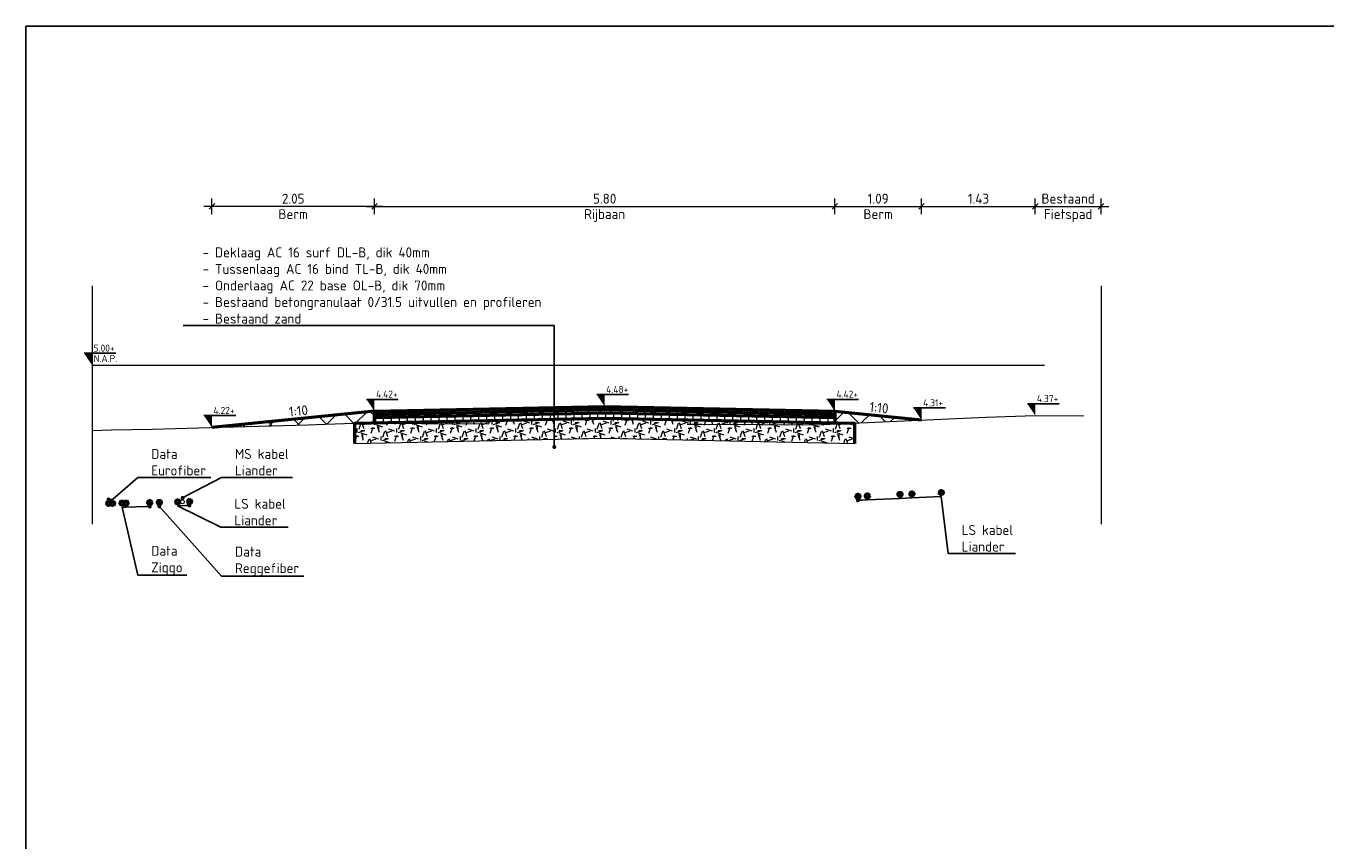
# Model space of a CAD drawing. Header units: metres. Extents: x 2162321 to 2882343, y 1364975 to 1365021.
# Tile 6 of 16: x 2162321 to 2162337, y 1365010 to 1365021. Entities that reach past the tile are written whole.
import ezdxf
from ezdxf import colors
from ezdxf.entities.mleader import LeaderData, LeaderLine
from ezdxf.enums import TextEntityAlignment as Align
from ezdxf.lldxf.tags import DXFTag
from ezdxf.math import Vec2, Vec3

# ---------------------------------------------------------------- set-up
doc = ezdxf.new("R2010")
doc.units = ezdxf.units.M
for name, pattern in [('AL-NAP_LIJN-SO', [15.25, 12, -1.5, 0.25, -1.5]), ('HIDDEN', [0.375, 0.25, -0.125]), ('ZZ-AFBREEK-SO', [7, 4, -1, 1, -1])]:
    doc.linetypes.add(name, pattern=pattern)
doc.layers.get('Defpoints').update_dxf_attribs({"color": 151})
for name, color, linetype, lineweight in [('B-WE-GR-MAAIVELD-GD', 253, 'Continuous', 18), ('B-WE-VH-FUNDERING_GRANULAAT-AD-50', 253, 'Continuous', 18), ('N-WE-AM-AFBREEKLIJN-G', 7, 'ZZ-AFBREEK-SO', 18), ('N-WE-GW-BERM-GD', 90, 'Continuous', 50), ('N-WE-GW-GROND_ONTGRAVEN-AD-100', 7, 'Continuous', 18), ('N-WE-VH-FUNDERING_GRANULAAT_MENG-GD', 252, 'Continuous', 50), ('N-WE-VH-VERHARDING_ASFALT_DEKLAAG-AD-50', 7, 'Continuous', 18), ('N-WE-VH-VERHARDING_ASFALT_DEKLAAG-GD', 7, 'Continuous', 50), ('N-WE-VH-VERHARDING_ASFALT_ONDERLAAG-AD-50', 7, 'Continuous', 18), ('N-WE-VH-VERHARDING_ASFALT_ONDERLAAG-GD', 7, 'Continuous', 50), ('N-WE-VH-VERHARDING_ASFALT_TUSSENLAAG-AD-50', 7, 'Continuous', 18), ('N-WE-VH-VERHARDING_ASFALT_TUSSENLAAG-GD', 7, 'Continuous', 50), ('X-XX-AL-M', 7, 'Continuous', 18), ('X-XX-AL-NAP-G', 7, 'AL-NAP_LIJN-SO', 18), ('X-XX-AL-PEILMAAT-SD', 7, 'Continuous', 25), ('X-XX-AL-T25', 7, 'Continuous', 25)]:
    doc.layers.add(name, color=color, linetype=linetype, lineweight=lineweight)
for name, color, linetype, lineweight, true_color in [('B-WE-KL-ET_MS_LIANDER NV PAC 2AI68G2-G', 4, 'KL-MS-SO', 18, 0x00ffff), ('N-WE-KL-DATA-GD', 3, 'Continuous', 50, 0x00ff00), ('N-WE-KL-ET_LS-GD', 190, 'Continuous', 50, 0x7f00ff)]:
    doc.layers.add(name, color=color, linetype=linetype, lineweight=lineweight, true_color=true_color)
doc.layers.add('X-XX-AL-TEKENBLAD_HULPLIJN-GD', color=7, linetype='Continuous', lineweight=25, plot=False)
doc.styles.add('NLCS-ISO', font='NLCS-ISO.ttf')
doc.styles.add('NLCS-ISO-M50-T25', font='NLCS-ISO.ttf', dxfattribs={"height": 0.125})
tags = doc.linetypes.add('KL-MS-SO', pattern='A,4,-1,[103,NLCS.SHX,S=0.75,R=0,X=0,Y=0],-1,4,-1,["M",Standard,S=1,R=0,X=0,Y=-0.5],-2', length=13).pattern_tags.tags
tags[18] = DXFTag(74, 10)
doc.dimstyles.new('NLCS-M50-T25-SCHRAP_L2_H2', dxfattribs={"dimscale": 0.05, "dimtxt": 2.5, "dimasz": 1.4, "dimexe": 2, "dimexo": 2, "dimgap": 0.7, "dimtad": 1, "dimzin": 0, "dimdsep": 46, "dimtxsty": 'NLCS-ISO-M50-T25', "dimblk": 'OBLIQUE', "dimcen": 0, "dimdle": 2, "dimclrd": 256, "dimclre": 256, "dimclrt": 256, "dimazin": 0, "dimtfac": 1, "dimtdec": 3, "dimtofl": 0, "dimtmove": 0, "dimatfit": 3, "dimldrblk": 'OBLIQUE', "dimfxl": 2, "dimfxlon": 1, "dimtfillclr": 256, "dimtolj": 1, "dimtzin": 0, "dimlwd": -1, "dimlwe": -1, "dimarcsym": 0})

# ---------------------------------------------------------------- blocks, each defined once
blk = doc.blocks.new('SAL-PEILMAAT_INFRACAD_H01-SOD')
blk.add_line((-2, 3), (6, 3))
blk.add_solid([(-2, 3), (0, 3), (0, 0)])
at = {"style": 'NLCS-ISO'}
blk.add_attdef('...', (0.4, 3.4), '', height=1.8, dxfattribs=at)
blk = doc.blocks.new('SAL-PEILMAAT_INFRACAD_R01-SOD')
blk.add_line((-2, 3), (6, 3))
blk.add_solid([(-2, 3), (0, 3), (0, 0)])
at = {"style": 'NLCS-ISO'}
for tag, p in [('...', (0.4, 3.4)), ('REF', (0.4, 0.8))]:
    blk.add_attdef(tag, p, '', height=1.8, dxfattribs=at)
blk = doc.blocks.new('_Oblique')
at = {"color": 0, "linetype": 'ByBlock', "lineweight": -2}
blk.add_line((-0.5, -0.5), (0.5, 0.5), dxfattribs=at)
blk = doc.blocks.new('*D41')
at = {"layer": 'Defpoints', "color": 0, "transparency": 16777216}
for p in [(2162330.984, 1365018.359), (2162325.184, 1365015.779), (2162330.984, 1365015.779)]:
    blk.add_point(p, dxfattribs=at)
at = {"layer": 'X-XX-AL-M', "transparency": 16777216}
for p, q in [((2162325.184, 1365018.259), (2162325.184, 1365018.459)), ((2162330.984, 1365018.259), (2162330.984, 1365018.459)), ((2162325.084, 1365018.359), (2162331.084, 1365018.359))]:
    blk.add_line(p, q, dxfattribs=at)
at = {"layer": 'X-XX-AL-M', "transparency": 16777216, "xscale": 0.06999999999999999, "yscale": 0.06999999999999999, "zscale": 0.06999999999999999, "rotation": 180}
blk.add_blockref('_Oblique', (2162325.184, 1365018.359), dxfattribs=at)
at = {"layer": 'X-XX-AL-M', "transparency": 16777216, "xscale": 0.06999999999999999, "yscale": 0.06999999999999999, "zscale": 0.06999999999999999}
blk.add_blockref('_Oblique', (2162330.984, 1365018.359), dxfattribs=at)
at = {"layer": 'X-XX-AL-M', "transparency": 16777216, "char_height": 0.125, "attachment_point": 5, "style": 'NLCS-ISO-M50-T25'}
for s, insert in [('\\A1;5.80', (2162328.084, 1365018.456)), ('\\A1;Rijbaan', (2162328.084, 1365018.243))]:
    blk.add_mtext(s, dxfattribs=dict(at, insert=insert))
blk = doc.blocks.new('_Dot')
at = {"color": 0, "linetype": 'ByBlock', "lineweight": -2}
blk.add_line((-0.5, 0), (-1, 0), dxfattribs=at)
at = {"color": 0, "linetype": 'ByBlock', "const_width": 0.5}
blk.add_lwpolyline([(-0.25, 0, 1), (0.25, 0, 1)], format="xyb", close=True, dxfattribs=at)
blk = doc.blocks.new('*D42')
at = {"layer": 'Defpoints', "color": 0, "transparency": 16777216}
for p in [(2162332.076, 1365018.359), (2162330.984, 1365015.779), (2162332.076, 1365015.67)]:
    blk.add_point(p, dxfattribs=at)
at = {"layer": 'X-XX-AL-M', "transparency": 16777216}
for p, q in [((2162330.984, 1365018.259), (2162330.984, 1365018.459)), ((2162332.076, 1365018.259), (2162332.076, 1365018.459)), ((2162330.884, 1365018.359), (2162332.176, 1365018.359))]:
    blk.add_line(p, q, dxfattribs=at)
at = {"layer": 'X-XX-AL-M', "transparency": 16777216, "xscale": 0.06999999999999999, "yscale": 0.06999999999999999, "zscale": 0.06999999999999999, "rotation": 180}
blk.add_blockref('_Oblique', (2162330.984, 1365018.359), dxfattribs=at)
at = {"layer": 'X-XX-AL-M', "transparency": 16777216, "xscale": 0.06999999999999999, "yscale": 0.06999999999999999, "zscale": 0.06999999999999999}
blk.add_blockref('_Oblique', (2162332.076, 1365018.359), dxfattribs=at)
at = {"layer": 'X-XX-AL-M', "transparency": 16777216, "char_height": 0.125, "attachment_point": 5, "style": 'NLCS-ISO-M50-T25'}
for s, insert in [('\\A1;1.09', (2162331.53, 1365018.456)), ('\\A1;Berm', (2162331.53, 1365018.261))]:
    blk.add_mtext(s, dxfattribs=dict(at, insert=insert))
blk = doc.blocks.new('*D43')
at = {"layer": 'Defpoints', "color": 0, "transparency": 16777216}
for p in [(2162333.509, 1365018.359), (2162332.076, 1365015.67), (2162333.509, 1365015.724)]:
    blk.add_point(p, dxfattribs=at)
at = {"layer": 'X-XX-AL-M', "transparency": 16777216}
for p, q in [((2162332.076, 1365018.259), (2162332.076, 1365018.459)), ((2162333.509, 1365018.259), (2162333.509, 1365018.459)), ((2162331.976, 1365018.359), (2162333.609, 1365018.359))]:
    blk.add_line(p, q, dxfattribs=at)
at = {"layer": 'X-XX-AL-M', "transparency": 16777216, "xscale": 0.06999999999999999, "yscale": 0.06999999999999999, "zscale": 0.06999999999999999, "rotation": 180}
blk.add_blockref('_Oblique', (2162332.076, 1365018.359), dxfattribs=at)
at = {"layer": 'X-XX-AL-M', "transparency": 16777216, "xscale": 0.06999999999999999, "yscale": 0.06999999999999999, "zscale": 0.06999999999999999}
blk.add_blockref('_Oblique', (2162333.509, 1365018.359), dxfattribs=at)
at = {"layer": 'X-XX-AL-M', "transparency": 16777216, "insert": (2162332.793, 1365018.456), "char_height": 0.125, "attachment_point": 5, "style": 'NLCS-ISO-M50-T25'}
blk.add_mtext('\\A1;1.43', dxfattribs=at)
blk = doc.blocks.new('*D44')
at = {"layer": 'Defpoints', "color": 0, "transparency": 16777216}
for p in [(2162334.337, 1365018.359), (2162333.509, 1365015.724), (2162334.337, 1365015.722)]:
    blk.add_point(p, dxfattribs=at)
at = {"layer": 'X-XX-AL-M', "transparency": 16777216}
for p, q in [((2162333.509, 1365018.259), (2162333.509, 1365018.459)), ((2162334.337, 1365018.259), (2162334.337, 1365018.459)), ((2162333.409, 1365018.359), (2162334.437, 1365018.359))]:
    blk.add_line(p, q, dxfattribs=at)
at = {"layer": 'X-XX-AL-M', "transparency": 16777216, "xscale": 0.06999999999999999, "yscale": 0.06999999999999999, "zscale": 0.06999999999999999, "rotation": 180}
blk.add_blockref('_Oblique', (2162333.509, 1365018.359), dxfattribs=at)
at = {"layer": 'X-XX-AL-M', "transparency": 16777216, "xscale": 0.06999999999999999, "yscale": 0.06999999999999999, "zscale": 0.06999999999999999}
blk.add_blockref('_Oblique', (2162334.337, 1365018.359), dxfattribs=at)
at = {"layer": 'X-XX-AL-M', "transparency": 16777216, "char_height": 0.125, "attachment_point": 5, "style": 'NLCS-ISO-M50-T25'}
for s, insert in [('\\A1;Bestaand', (2162333.923, 1365018.456)), ('\\A1;Fietspad', (2162333.923, 1365018.243))]:
    blk.add_mtext(s, dxfattribs=dict(at, insert=insert))
blk = doc.blocks.new('*D45')
at = {"layer": 'Defpoints', "color": 0, "transparency": 16777216}
for p in [(2162323.136, 1365018.359), (2162325.184, 1365015.779), (2162323.136, 1365015.574)]:
    blk.add_point(p, dxfattribs=at)
at = {"layer": 'X-XX-AL-M', "transparency": 16777216}
for p, q in [((2162323.136, 1365018.259), (2162323.136, 1365018.459)), ((2162325.184, 1365018.259), (2162325.184, 1365018.459)), ((2162325.284, 1365018.359), (2162323.036, 1365018.359))]:
    blk.add_line(p, q, dxfattribs=at)
at = {"layer": 'X-XX-AL-M', "transparency": 16777216, "xscale": 0.06999999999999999, "yscale": 0.06999999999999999, "zscale": 0.06999999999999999, "rotation": 180}
blk.add_blockref('_Oblique', (2162323.136, 1365018.359), dxfattribs=at)
at = {"layer": 'X-XX-AL-M', "transparency": 16777216, "xscale": 0.06999999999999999, "yscale": 0.06999999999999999, "zscale": 0.06999999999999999}
blk.add_blockref('_Oblique', (2162325.184, 1365018.359), dxfattribs=at)
at = {"layer": 'X-XX-AL-M', "transparency": 16777216, "char_height": 0.125, "attachment_point": 5, "style": 'NLCS-ISO-M50-T25'}
for s, insert in [('\\A1;2.05', (2162324.16, 1365018.456)), ('\\A1;Berm', (2162324.16, 1365018.261))]:
    blk.add_mtext(s, dxfattribs=dict(at, insert=insert))

msp = doc.modelspace()

# ---------------------------------------------------------------- hatches: boundary and pattern name
at = {"layer": 'B-WE-VH-FUNDERING_GRANULAAT-AD-50'}
h = msp.add_hatch(dxfattribs=at)
h.set_pattern_fill('AVH-FUNDERING_GRANULAAT_BETON-SOD', color=256, scale=0.05, pattern_type=2)
h.set_pattern_definition([(0, (0.0125, 0.0375), (0.2, 0.1), [0.05, -0.45]), (18.43495, (0.0375, -0.0625), (0.19999998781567, 0.10000023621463), [0.079057, -1.502082]), (71.56505, (0.0125, 0.0375), (0.150000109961, -0.050000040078), [0.079057, -0.079057]), (90, (0.0375, -0.0625), (-0.1, 0.2), [0.05, -0.45]), (108.43495, (0.0625, 0.0375), (-0.10000023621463, 0.19999998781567), [0.079057, -1.502082]), (161.56505, (-0.0375, 0.0125), (0.050000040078, 0.150000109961), [0.079057, -0.079057]), (180, (-0.0125, -0.0375), (-0.2, -0.1), [0.05, -0.45]), (198.43495, (-0.0375, 0.0625), (-0.19999998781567, -0.10000023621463), [0.079057, -1.502082]), (270, (-0.0375, 0.0625), (0.1, -0.2), [0.05, -0.45]), (288.43495, (-0.0625, -0.0375), (0.10000023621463, -0.19999998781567), [0.079057, -1.502082])])
h.paths.add_polyline_path([(2162331.234, 1365015.374), (2162331.234, 1365015.624), (2162331.114, 1365015.627), (2162330.74, 1365015.61), (2162329.313, 1365015.615), (2162327.784, 1365015.619), (2162325.083, 1365015.626), (2162324.934, 1365015.623), (2162324.934, 1365015.373), (2162328.084, 1365015.439)])
h.paths.add_polyline_path([(2162325.083, 1365015.626), (2162327.784, 1365015.619), (2162329.313, 1365015.615), (2162330.74, 1365015.61), (2162331.114, 1365015.627), (2162328.084, 1365015.689)])
at = {"layer": 'N-WE-GW-GROND_ONTGRAVEN-AD-100'}
h = msp.add_hatch(dxfattribs=at)
h.set_pattern_fill('AGW-WERK_ONTGRAVEN_AANVULLEN-SO', color=256, scale=0.05, pattern_type=2)
h.set_pattern_definition([(135, (0, -9.30187), (-0.176776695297, -0.176776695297), []), (45, (0, -9.30187), (-0.176776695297, 0.176776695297), [])])
h.paths.add_polyline_path([(2162323.136, 1365015.574), (2162323.256, 1365015.577), (2162324.347, 1365015.606), (2162324.449, 1365015.612), (2162324.934, 1365015.627), (2162324.934, 1365015.627), (2162325.083, 1365015.626), (2162325.184, 1365015.628), (2162325.184, 1365015.779)])
h.paths.add_polyline_path([(2162331.114, 1365015.627), (2162332.076, 1365015.67), (2162330.984, 1365015.779), (2162330.984, 1365015.629)])
at = {"layer": 'N-WE-VH-VERHARDING_ASFALT_DEKLAAG-AD-50'}
h = msp.add_hatch(dxfattribs=at)
h.set_pattern_fill('AVH-ASFALT_LAAG1-SOD', color=256, scale=0.05, pattern_type=2)
h.set_pattern_definition([(60, (0, 0), (-0.02598076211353, 0.015), []), (120, (0, 0), (-0.02598076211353, -0.015), [])])
h.paths.add_polyline_path([(2162325.184, 1365015.779), (2162325.184, 1365015.739), (2162327.45, 1365015.786), (2162327.45, 1365015.813, -0.408167), (2162327.438, 1365015.826)])
h.paths.add_polyline_path([(2162327.463, 1365015.826, -0.420286), (2162327.45, 1365015.813), (2162327.45, 1365015.786), (2162328.084, 1365015.799), (2162330.984, 1365015.739), (2162330.984, 1365015.779), (2162328.084, 1365015.839)])
at = {"layer": 'N-WE-VH-VERHARDING_ASFALT_ONDERLAAG-AD-50'}
h = msp.add_hatch(dxfattribs=at)
h.set_pattern_fill('AVH-ASFALT_LAAG3-SOD', color=256, scale=0.05, pattern_type=2)
h.set_pattern_definition([(90, (0, 0), (-0.1, 6e-18), [])])
h.paths.add_polyline_path([(2162327.45, 1365015.726, -0.608402), (2162327.44, 1365015.746), (2162325.184, 1365015.699), (2162325.184, 1365015.628), (2162327.45, 1365015.676)])
h.paths.add_polyline_path([(2162328.084, 1365015.759), (2162327.46, 1365015.746, -0.622665), (2162327.45, 1365015.726), (2162327.45, 1365015.676), (2162328.084, 1365015.689), (2162330.984, 1365015.629), (2162330.984, 1365015.699)])
at = {"layer": 'N-WE-VH-VERHARDING_ASFALT_TUSSENLAAG-AD-50'}
h = msp.add_hatch(dxfattribs=at)
h.set_pattern_fill('AVH-ASFALT_LAAG2-SOD', color=256, scale=0.05, pattern_type=2)
h.set_pattern_definition([(45, (0, 0), (-0.0707106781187, 0.0707106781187), []), (45, (0.003, 0), (-0.0707106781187, 0.0707106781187), [0.05, -0.25])])
h.paths.add_polyline_path([(2162330.984, 1365015.739), (2162328.084, 1365015.799), (2162325.184, 1365015.739), (2162325.184, 1365015.699), (2162328.084, 1365015.759), (2162330.984, 1365015.699)])

# ---------------------------------------------------------------- linework, layer by layer
at = {"layer": 'B-WE-GR-MAAIVELD-GD', "linetype": 'HIDDEN', "lineweight": 13, "ltscale": 20, "flags": 128}
msp.add_lwpolyline([(2162321.626, 1365015.538), (2162321.866, 1365015.543), (2162322.388, 1365015.555), (2162323.256, 1365015.577), (2162324.347, 1365015.606), (2162324.449, 1365015.612), (2162324.925, 1365015.627), (2162327.784, 1365015.619), (2162329.313, 1365015.615), (2162330.74, 1365015.61), (2162332.886, 1365015.706), (2162333.509, 1365015.724), (2162334.337, 1365015.722)], dxfattribs=at)
at = {"layer": 'B-WE-KL-ET_MS_LIANDER NV PAC 2AI68G2-G', "linetype": 'Continuous'}
msp.add_circle((2162322.764, 1365014.639), 0.025, dxfattribs=at)
at = {"layer": 'B-WE-VH-FUNDERING_GRANULAAT-AD-50', "flags": 128}
msp.add_lwpolyline([(2162324.934, 1365015.372), (2162328.084, 1365015.439), (2162331.234, 1365015.375)], dxfattribs=at)
at = {"layer": 'N-WE-AM-AFBREEKLIJN-G', "flags": 128}
for points in [[(2162321.626, 1365017.359), (2162321.626, 1365014.359)], [(2162334.337, 1365017.359), (2162334.337, 1365014.359)]]:
    msp.add_lwpolyline(points, dxfattribs=at)
at = {"layer": 'N-WE-GW-BERM-GD', "flags": 128}
for points in [[(2162325.184, 1365015.779), (2162323.136, 1365015.574)], [(2162330.984, 1365015.779), (2162332.076, 1365015.67)]]:
    msp.add_lwpolyline(points, dxfattribs=at)
at = {"layer": 'N-WE-KL-DATA-GD'}
for centre in [(2162321.834, 1365014.618), (2162321.884, 1365014.618), (2162322.004, 1365014.622), (2162322.054, 1365014.622), (2162322.354, 1365014.629), (2162322.474, 1365014.632)]:
    msp.add_circle(centre, 0.025, dxfattribs=at)
at = {"layer": 'N-WE-KL-ET_LS-GD'}
for centre in [(2162322.704, 1365014.638), (2162322.854, 1365014.642), (2162331.274, 1365014.708), (2162331.394, 1365014.713), (2162331.804, 1365014.732), (2162331.954, 1365014.738), (2162332.324, 1365014.755)]:
    msp.add_circle(centre, 0.025, dxfattribs=at)
at = {"layer": 'N-WE-VH-FUNDERING_GRANULAAT_MENG-GD', "flags": 128}
msp.add_lwpolyline([(2162331.234, 1365015.374), (2162331.234, 1365015.624), (2162328.084, 1365015.689), (2162324.934, 1365015.623), (2162324.934, 1365015.373)], dxfattribs=at)
at = {"layer": 'N-WE-VH-VERHARDING_ASFALT_DEKLAAG-GD', "flags": 128}
msp.add_lwpolyline([(2162325.184, 1365015.629), (2162325.184, 1365015.779), (2162328.084, 1365015.839), (2162330.984, 1365015.779), (2162330.984, 1365015.629)], dxfattribs=at)
at = {"layer": 'N-WE-VH-VERHARDING_ASFALT_ONDERLAAG-GD', "flags": 128}
msp.add_lwpolyline([(2162325.184, 1365015.699), (2162328.084, 1365015.759), (2162330.984, 1365015.699)], dxfattribs=at)
at = {"layer": 'N-WE-VH-VERHARDING_ASFALT_TUSSENLAAG-GD', "flags": 128}
msp.add_lwpolyline([(2162325.184, 1365015.739), (2162328.084, 1365015.799), (2162330.984, 1365015.739)], dxfattribs=at)
at = {"layer": 'X-XX-AL-NAP-G', "flags": 128}
msp.add_lwpolyline([(2162321.626, 1365016.359), (2162334.337, 1365016.359)], dxfattribs=at)
at = {"layer": 'X-XX-AL-TEKENBLAD_HULPLIJN-GD', "color": 2, "flags": 128}
msp.add_lwpolyline([(2162320.794, 1365020.63), (2162368.244, 1365020.63), (2162368.244, 1364979.58), (2162320.794, 1364979.58)], close=True, dxfattribs=at)

# ---------------------------------------------------------------- block references
at = {"layer": 'X-XX-AL-PEILMAAT-SD', "xscale": 0.05, "yscale": 0.05, "zscale": 0.05}
for name, p, values in [('SAL-PEILMAAT_INFRACAD_R01-SOD', (2162321.626, 1365016.359), {'...': '5.00+', 'REF': 'N.A.P.'}), ('SAL-PEILMAAT_INFRACAD_H01-SOD', (2162325.184, 1365015.779), {'...': '4.42+'}), ('SAL-PEILMAAT_INFRACAD_H01-SOD', (2162328.084, 1365015.839), {'...': '4.48+'}), ('SAL-PEILMAAT_INFRACAD_H01-SOD', (2162330.984, 1365015.779), {'...': '4.42+'}), ('SAL-PEILMAAT_INFRACAD_H01-SOD', (2162333.509, 1365015.724), {'...': '4.37+'}), ('SAL-PEILMAAT_INFRACAD_H01-SOD', (2162323.136, 1365015.574), {'...': '4.22+'}), ('SAL-PEILMAAT_INFRACAD_H01-SOD', (2162332.076, 1365015.67), {'...': '4.31+'})]:
    msp.add_blockref(name, p, dxfattribs=at).add_auto_attribs(values)

# ---------------------------------------------------------------- texts
at = {"layer": 'X-XX-AL-T25', "style": 'NLCS-ISO-M50-T25'}
for rotation, p in [(5.8474, (2162324.236, 1365015.684)), (354.1526, (2162331.53, 1365015.724))]:
    msp.add_text('1:10', height=0.125, rotation=rotation, dxfattribs=at).set_placement(p, align=Align.BOTTOM_CENTER)

# ---------------------------------------------------------------- dimensions: what is measured, and where the dimension line sits
at = {"layer": 'X-XX-AL-M'}
for base, p2, text, picture, middle in [((2162323.136, 1365018.359), (2162323.136, 1365015.574), '<>\\XBerm', '*D45', (2162324.16, 1365018.359)), ((2162330.984, 1365018.359), (2162330.984, 1365015.779), '<>\\XRijbaan', '*D41', (2162328.084, 1365018.359))]:
    dim = msp.add_linear_dim(base=base, p1=(2162325.184, 1365015.779), p2=p2, text=text, dimstyle='NLCS-M50-T25-SCHRAP_L2_H2', dxfattribs=at)
    dim.commit()
    dim.dimension.update_dxf_attribs({"geometry": picture, "text_midpoint": middle})
for base, p1, p2, text, picture, middle in [((2162332.076, 1365018.359), (2162330.984, 1365015.779), (2162332.076, 1365015.67), '<>\\XBerm', '*D42', (2162331.53, 1365018.359)), ((2162334.337, 1365018.359), (2162333.509, 1365015.724), (2162334.337, 1365015.722), 'Bestaand\\XFietspad', '*D44', (2162333.923, 1365018.359))]:
    dim = msp.add_linear_dim(base=base, p1=p1, p2=p2, text=text, dimstyle='NLCS-M50-T25-SCHRAP_L2_H2', override={"dimtmove": 1}, dxfattribs=at)
    dim.commit()
    dim.dimension.update_dxf_attribs({"geometry": picture, "text_midpoint": middle})
dim = msp.add_linear_dim(base=(2162333.509, 1365018.359), p1=(2162332.076, 1365015.67), p2=(2162333.509, 1365015.724), dimstyle='NLCS-M50-T25-SCHRAP_L2_H2', override={"dimtmove": 1}, dxfattribs=at)
dim.commit()
dim.dimension.update_dxf_attribs({"geometry": '*D43', "text_midpoint": (2162332.793, 1365018.456)})

# ---------------------------------------------------------------- leaders
at = {"layer": 'X-XX-AL-T25'}
ml = msp.add_multileader_mtext('Standard', dxfattribs=at)
ml.set_content('\\A1;\\pxi-3,l4,t4;- Deklaag AC 16 surf DL-B, dik 40mm\\P- Tussenlaag AC 16 bind TL-B, dik 40mm\\P- Onderlaag AC 22 base OL-B, dik 70mm\\P- Bestaand betongranulaat 0/31.5 uitvullen en profileren\\P- Bestaand zand', color=256, style='NLCS-ISO-M50-T25')
ml.set_leader_properties(color=256, linetype='ByLayer', lineweight=-1)
ml.set_arrow_properties(name='DOT')
ml.build(insert=Vec2(0, 0))
ml.multileader.update_dxf_attribs({"text_left_attachment_type": 5, "text_right_attachment_type": 5, "dogleg_length": 0.125, "arrow_head_size": 0.05})
ctx = ml.context
ctx.base_point, ctx.char_height, ctx.arrow_head_size, ctx.landing_gap_size, ctx.plane_origin = Vec3(2162322.848, 1365016.859), 0.125, 0.05, 0.045, Vec3(2162327.45, 1365014.754)
ctx.left_attachment, ctx.right_attachment = 5, 5
notes = []
notes.append((ctx, [(0, (1, 1, 0), (2162327.45, 1365016.859), (-1, 0), 0.125, [(4, [(2162327.45, 1365015.329), (2162327.45, 1365015.548), (2162327.45, 1365015.707), (2162327.45, 1365015.826), (2162327.45, 1365015.763)], 0, [])])]))
ctx.mtext.insert, ctx.mtext.flow_direction = Vec3(2162322.893, 1365017.842), 5
ml = msp.add_multileader_mtext('Standard', dxfattribs=at)
ml.set_content('Data\\PEurofiber', color=256, style='NLCS-ISO-M50-T25')
ml.set_leader_properties(color=256, linetype='ByLayer', lineweight=-1)
ml.set_arrow_properties(name='DOT')
ml.build(insert=Vec2(0, 0))
ml.multileader.update_dxf_attribs({"text_left_attachment_type": 5, "text_right_attachment_type": 5, "dogleg_length": 0.125, "arrow_head_size": 0.05})
ctx = ml.context
ctx.base_point, ctx.char_height, ctx.arrow_head_size, ctx.landing_gap_size, ctx.plane_origin = Vec3(2162322.327, 1365014.946), 0.125, 0.05, 0.045, Vec3(2162323.712, 1365015.056)
ctx.left_attachment, ctx.right_attachment = 5, 5
notes.append((ctx, [(1, (1, 1, 0), (2162322.202, 1365014.946), (1, 0), 0.125, [(1, [(2162321.834, 1365014.668), (2162321.884, 1365014.668)], 0, [])])]))
ctx.mtext.insert, ctx.mtext.flow_direction = Vec3(2162322.372, 1365015.304), 5
ml = msp.add_multileader_mtext('Standard', dxfattribs=at)
ml.set_content('MS kabel\\PLiander', color=256, style='NLCS-ISO-M50-T25')
ml.set_leader_properties(color=256, linetype='ByLayer', lineweight=-1)
ml.set_arrow_properties(name='DOT')
ml.build(insert=Vec2(0, 0))
ml.multileader.update_dxf_attribs({"text_left_attachment_type": 5, "text_right_attachment_type": 5, "dogleg_length": 0.125, "arrow_head_size": 0.05})
ctx = ml.context
ctx.base_point, ctx.char_height, ctx.arrow_head_size, ctx.landing_gap_size, ctx.plane_origin = Vec3(2162323.382, 1365014.946), 0.125, 0.05, 0.045, Vec3(2162321.367, 1365015.631)
ctx.left_attachment, ctx.right_attachment = 5, 5
notes.append((ctx, [(1, (1, 1, 0), (2162323.257, 1365014.946), (1, 0), 0.125, [(1, [(2162322.768, 1365014.689)], 0, [])])]))
ctx.mtext.insert, ctx.mtext.width, ctx.mtext.flow_direction = Vec3(2162323.427, 1365015.304), 1.87243, 5
ml = msp.add_multileader_mtext('Standard', dxfattribs=at)
ml.set_content('LS kabel\\PLiander', color=256, style='NLCS-ISO-M50-T25')
ml.set_leader_properties(color=256, linetype='ByLayer', lineweight=-1)
ml.set_arrow_properties(name='DOT')
ml.build(insert=Vec2(0, 0))
ml.multileader.update_dxf_attribs({"text_left_attachment_type": 5, "text_right_attachment_type": 5, "dogleg_length": 0.125, "arrow_head_size": 0.05})
ctx = ml.context
ctx.base_point, ctx.char_height, ctx.arrow_head_size, ctx.landing_gap_size, ctx.plane_origin = Vec3(2162323.375, 1365014.318), 0.125, 0.05, 0.045, Vec3(2162321.235, 1365014.673)
ctx.left_attachment, ctx.right_attachment = 5, 5
notes.append((ctx, [(1, (1, 1, 0), (2162323.25, 1365014.318), (1, 0), 0.125, [(1, [(2162322.853, 1365014.592), (2162322.703, 1365014.588)], 0, [])])]))
ctx.mtext.insert, ctx.mtext.width, ctx.mtext.flow_direction = Vec3(2162323.42, 1365014.676), 1.87243, 5
ml = msp.add_multileader_mtext('Standard', dxfattribs=at)
ml.set_content('LS kabel\\PLiander', color=256, style='NLCS-ISO-M50-T25')
ml.set_leader_properties(color=256, linetype='ByLayer', lineweight=-1)
ml.set_arrow_properties(name='DOT')
ml.build(insert=Vec2(0, 0))
ml.multileader.update_dxf_attribs({"text_left_attachment_type": 5, "text_right_attachment_type": 5, "dogleg_length": 0.125, "arrow_head_size": 0.05})
ctx = ml.context
ctx.base_point, ctx.char_height, ctx.arrow_head_size, ctx.landing_gap_size, ctx.plane_origin = Vec3(2162332.537, 1365013.987), 0.125, 0.05, 0.045, Vec3(2162331.271, 1365014.628)
ctx.left_attachment, ctx.right_attachment = 5, 5
notes.append((ctx, [(1, (1, 1, 0), (2162332.412, 1365013.987), (1, 0), 0.125, [(4, [(2162331.274, 1365014.658), (2162331.394, 1365014.663), (2162331.804, 1365014.682), (2162331.954, 1365014.688), (2162332.324, 1365014.705)], 0, [])])]))
ctx.mtext.insert, ctx.mtext.width, ctx.mtext.flow_direction = Vec3(2162332.582, 1365014.346), 1.87243, 5
ml = msp.add_multileader_mtext('Standard', dxfattribs=at)
ml.set_content('Data\\PZiggo', color=256, style='NLCS-ISO-M50-T25')
ml.set_leader_properties(color=256, linetype='ByLayer', lineweight=-1)
ml.set_arrow_properties(name='DOT')
ml.build(insert=Vec2(0, 0))
ml.multileader.update_dxf_attribs({"text_left_attachment_type": 5, "text_right_attachment_type": 5, "dogleg_length": 0.125, "arrow_head_size": 0.05})
ctx = ml.context
ctx.base_point, ctx.char_height, ctx.arrow_head_size, ctx.landing_gap_size, ctx.plane_origin = Vec3(2162322.327, 1365013.713), 0.125, 0.05, 0.045, Vec3(2162325.026, 1365013.757)
ctx.left_attachment, ctx.right_attachment = 5, 5
notes.append((ctx, [(1, (1, 1, 0), (2162322.202, 1365013.713), (1, 0), 0.125, [(2, [(2162322.354, 1365014.579), (2162322.054, 1365014.572), (2162322.004, 1365014.572)], 0, [])])]))
ctx.mtext.insert, ctx.mtext.flow_direction = Vec3(2162322.372, 1365014.084), 5
ml = msp.add_multileader_mtext('Standard', dxfattribs=at)
ml.set_content('Data\\PReggefiber', color=256, style='NLCS-ISO-M50-T25')
ml.set_leader_properties(color=256, linetype='ByLayer', lineweight=-1)
ml.set_arrow_properties(name='DOT')
ml.build(insert=Vec2(0, 0))
ml.multileader.update_dxf_attribs({"text_left_attachment_type": 5, "text_right_attachment_type": 5, "dogleg_length": 0.125, "arrow_head_size": 0.05})
ctx = ml.context
ctx.base_point, ctx.char_height, ctx.arrow_head_size, ctx.landing_gap_size, ctx.plane_origin = Vec3(2162323.382, 1365013.703), 0.125, 0.05, 0.045, Vec3(2162324.906, 1365013.683)
ctx.left_attachment, ctx.right_attachment = 5, 5
notes.append((ctx, [(1, (1, 1, 0), (2162323.257, 1365013.703), (1, 0), 0.125, [(0, [(2162322.474, 1365014.582)], 0, [])])]))
ctx.mtext.insert, ctx.mtext.flow_direction = Vec3(2162323.427, 1365014.074), 5
for ctx, leaders in notes:
    for number, flags, end, landing, length, lines in leaders:
        leader = LeaderData()
        leader.index, (leader.has_last_leader_line, leader.has_dogleg_vector, leader.attachment_direction) = number, flags
        leader.last_leader_point, leader.dogleg_vector, leader.dogleg_length = Vec3(end), Vec3(landing), length
        for number, points, colour, breaks in lines:
            line = LeaderLine()
            line.index, line.vertices, line.color, line.breaks = number, Vec3.list(points), colors.encode_raw_color(colour), breaks
            leader.lines.append(line)
        ctx.leaders.append(leader)

doc.saveas('drawing.dxf')
